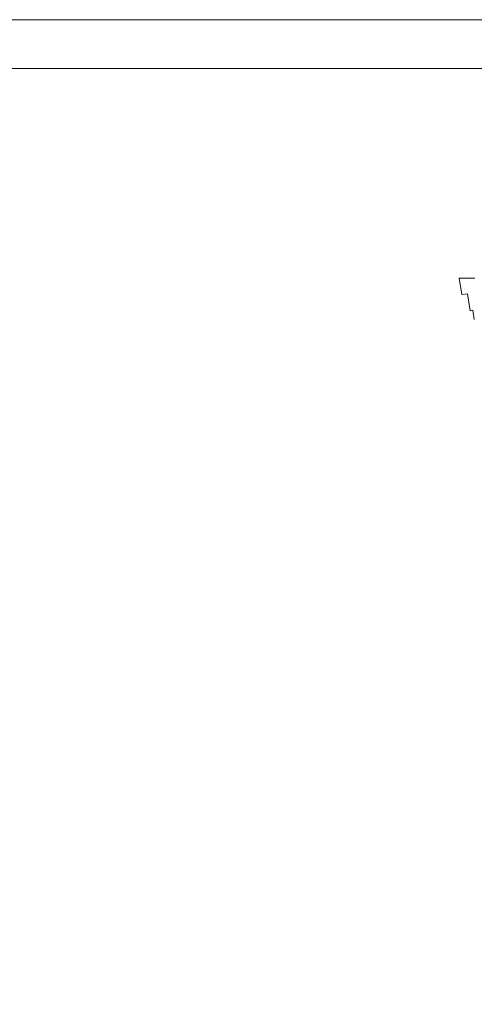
# Model space of a CAD drawing. Header units: centimetres. Extents: x 695802 to 711011, y 25963 to 44188.
# Tile 150 of 157: x 705664 to 705828, y 37408 to 37762. Entities that reach past the tile are written whole.
import ezdxf

# ---------------------------------------------------------------- set-up
doc = ezdxf.new("R2010")
doc.units = ezdxf.units.CM
doc.layers.add('Obrys powierzchni', color=50, linetype='Continuous', lineweight=9, plot=False)
doc.layers.add('Przekrojowa', color=253, linetype='Continuous', lineweight=25)
doc.layers.add('Ramka', color=255, linetype='Continuous', lineweight=9)

# ---------------------------------------------------------------- blocks, each defined once
blk = doc.blocks.new('zw$2918')
at = {"layer": 'Przekrojowa', "color": 0, "lineweight": 0, "ltscale": 1.6}
for p, q in [((20.1, -117.3), (0, 0)), ((0, 0), (115, 0)), ((60.2, -110.4), (20.1, -117.3)), ((81.1, -232.8), (60.2, -110.4)), ((98.9, -229.8), (81.1, -232.8)), ((110.2, -295.8), (98.9, -229.8))]:
    blk.add_line(p, q, dxfattribs=at)

msp = doc.modelspace()

# ---------------------------------------------------------------- linework, layer by layer
at = {"layer": 'Obrys powierzchni', "ltscale": 1.6}
for points in [[(704052.62, 37762.32), (706152.62, 37762.32), (706152.62, 36277.32), (704052.62, 36277.32)], [(704070.12, 37744.82), (706135.12, 37744.82), (706135.12, 36294.82), (704070.12, 36294.82)]]:
    msp.add_lwpolyline(points, close=True, dxfattribs=at)

# ---------------------------------------------------------------- block references
at = {"layer": 'Ramka', "xscale": 0.05, "yscale": 0.05, "zscale": 0.05}
msp.add_blockref('zw$2918', (705822.23, 37669.34), dxfattribs=at)

doc.saveas('drawing.dxf')
